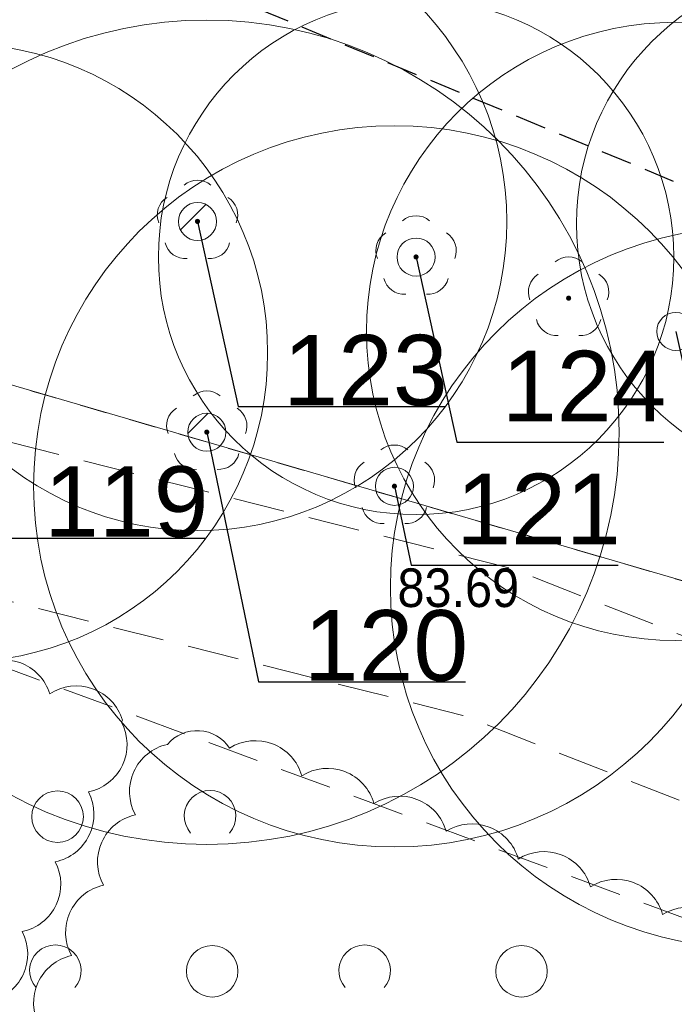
# Model space of a CAD drawing. Header units: metres. Extents: x 6540907 to 6541833, y 5893434 to 5894895.
# Tile 162 of 256: x 6541386 to 6541398, y 5893694 to 5893713. Entities that reach past the tile are written whole.
import ezdxf
from ezdxf import colors
from ezdxf.entities.mleader import LeaderData, LeaderLine
from ezdxf.enums import TextEntityAlignment as Align
from ezdxf.math import Vec2, Vec3

# ---------------------------------------------------------------- set-up
doc = ezdxf.new("R2010")
doc.units = ezdxf.units.M
doc.header["$MEASUREMENT"] = 0
for name, pattern in [('1.0_0.5', [1.5, 1, -0.5]), ('2', [0.9, 0.6, -0.3]), ('219-500', [0, 0]), ('egug-500', [1, 0.5, -0.5])]:
    doc.linetypes.add(name, pattern=pattern)
doc.layers.get('0').update_dxf_attribs({"color": 2, "linetype": 'CONTINUOUS', "lineweight": 5})
for name, color, linetype, lineweight in [('218-kontur użytku gruntowego', 251, 'CONTINUOUS', 9), ('219-działka ewidencyjna', 152, 'CONTINUOUS', 18), ('chodnik', 251, 'CONTINUOUS', 9), ('drzewo liściaste', 251, 'CONTINUOUS', 9), ('pikieta sztuczna', 251, 'CONTINUOUS', 9), ('pikieta sztuczna-Atr2', 251, 'CONTINUOUS', 9), ('z_g_TOPOLE_e3', 152, 'CONTINUOUS', 20), ('z_g_TOPOLE_out_E1', 12, 'CONTINUOUS', 20), ('z_i_drzewa_liściste_korony', 66, 'CONTINUOUS', 20), ('zadrzewienie  zakrzewienie', 252, 'CONTINUOUS', 15), ('Zakres', 252, 'CONTINUOUS', 15)]:
    doc.layers.add(name, color=color, linetype=linetype, lineweight=lineweight)
doc.layers.add('z_i_masywy_grupy', color=7, linetype='CONTINUOUS', lineweight=13, true_color=0x7f926c)
doc.styles.add('Opisowy', font='arial.ttf')
doc.styles.get("Standard").update_dxf_attribs({"font": 'Arial', "width": 0.75})

# ---------------------------------------------------------------- blocks, each defined once
blk = doc.blocks.new('OTZK1')
at = {"color": 0, "linetype": 'Continuous'}
blk.add_circle((0, 0), 0.5, dxfattribs=at)
blk = doc.blocks.new('OTZK2')
at = {"color": 0, "linetype": 'Continuous'}
blk.add_arc((0, 0), 0.5, 318.85, 221.162, dxfattribs=at)
blk = doc.blocks.new('OP021')
at = {"linetype": 'Continuous', "lineweight": 13}
h = blk.add_hatch(color=0, dxfattribs=at)
edge = h.paths.add_edge_path()
edge.add_arc((0, 0), 0.05, 0, 360)
at = {"color": 0, "linetype": 'Continuous', "lineweight": 13}
for centre, start, end in [((0, 0.4), 49.272, 130.728), ((-0.38, 0.124), 121.308, 202.548), ((0.38, 0.124), 337.452, 58.692), ((-0.235, -0.324), 193.221, 274.871), ((0.235, -0.324), 265.129, 346.779)]:
    blk.add_arc(centre, 0.4, start, end, dxfattribs=at)
blk = doc.blocks.new('PW01')
at = {"linetype": 'Continuous', "lineweight": 13}
h = blk.add_hatch(color=0, dxfattribs=at)
edge = h.paths.add_edge_path()
edge.add_arc((0, 0), 0.045, 0, 360)
blk = doc.blocks.new('_None')
blk = doc.blocks.new('punkt')
h = blk.add_hatch()
h.set_pattern_fill('ANSI32', color=256, scale=0.2)
h.set_pattern_definition([(45, (-4781848.87, -5644337.08), (-1.34703841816, 1.34703841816), []), (45, (-4781847.972, -5644337.08), (-1.34703841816, 1.34703841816), [])])
edge = h.paths.add_edge_path()
edge.add_arc((0, 0), 0.243, 0, 360)
blk.add_circle((0, 0), 0.243)

msp = doc.modelspace()

# ---------------------------------------------------------------- linework, layer by layer
at = {"layer": '218-kontur użytku gruntowego', "linetype": 'egug-500', "lineweight": 18, "flags": 128}
for points in [[(6541415.18, 5893697.223), (6541372.49, 5893709.683)], [(6541372.49, 5893709.683), (6541415.18, 5893697.223)]]:
    msp.add_lwpolyline(points, dxfattribs=at)
at = {"layer": '219-działka ewidencyjna', "linetype": '219-500', "lineweight": 18, "flags": 128}
msp.add_lwpolyline([(6541415.18, 5893697.223), (6541372.49, 5893709.683)], dxfattribs=at)
at = {"layer": 'chodnik', "linetype": '1.0_0.5', "lineweight": 18, "flags": 128}
msp.add_lwpolyline([(6541148.09, 5893710.203), (6541121.4, 5893696.703), (6541122.75, 5893694.813), (6541149.27, 5893707.443), (6541185.84, 5893721.063), (6541214.53, 5893724.553), (6541220.14, 5893724.063), (6541232.78, 5893720.543), (6541273.74, 5893698.723), (6541292.32, 5893691.733), (6541299.58, 5893690.083), (6541311.46, 5893689.823), (6541320.71, 5893691.523), (6541358.75, 5893703.013), (6541381.84, 5893702.763), (6541383.11, 5893702.283), (6541394.29, 5893699.463), (6541417.15, 5893690.503), (6541419.74, 5893688.413), (6541430.87, 5893678.663), (6541433.75, 5893676.303), (6541442.13, 5893664.703), (6541450.88, 5893651.853), (6541461.26, 5893638.503), (6541472.88, 5893627.113), (6541484.16, 5893618.953), (6541492.85, 5893614.033), (6541512, 5893607.153), (6541515.21, 5893606.553), (6541516.3, 5893609.153), (6541512.94, 5893609.993), (6541494.11, 5893616.773), (6541485.78, 5893621.473), (6541474.82, 5893629.413), (6541463.5, 5893640.503), (6541453.3, 5893653.613), (6541444.59, 5893666.423), (6541435.95, 5893678.383), (6541432.81, 5893680.953), (6541421.67, 5893690.713), (6541418.67, 5893693.123), (6541395.21, 5893702.323), (6541384.01, 5893705.143), (6541382.4, 5893705.763), (6541358.33, 5893706.013), (6541320.17, 5893694.503), (6541310.58, 5893692.443), (6541305.73, 5893692.423), (6541301.24, 5893692.623), (6541301.24, 5893692.623), (6541293.42, 5893694.873), (6541277.75, 5893700.703), (6541274.98, 5893701.483), (6541233.63, 5893723.153), (6541220.53, 5893727.123), (6541214.73, 5893727.193), (6541185.16, 5893724.013)], close=True, dxfattribs=at)
at = {"layer": 'z_g_TOPOLE_e3', "linetype": 'Continuous'}
for centre, radius in [((6541389.141, 5893709.051), 6), ((6541393.381, 5893708.361), 5), ((6541398.42, 5893706.918), 6)]:
    msp.add_circle(centre, radius, dxfattribs=at)
at = {"layer": 'z_g_TOPOLE_out_E1', "linetype": 'Continuous'}
for centre, radius in [((6541389.321, 5893704.961), 8), ((6541384.501, 5893706.501), 6), ((6541392.961, 5893703.911), 7), ((6541399.882, 5893701.948), 7)]:
    msp.add_circle(centre, radius, dxfattribs=at)
at = {"layer": 'z_i_drzewa_liściste_korony', "linetype": 'Continuous'}
msp.add_circle((6541401.491, 5893709.008), 5, dxfattribs=at)
at = {"layer": 'z_i_masywy_grupy', "linetype": 'Continuous'}
for points in [[(6541385.095, 5893693.913, 0.5), (6541385.738, 5893695.269, 0.5), (6541386.381, 5893696.624, 0.5), (6541387.023, 5893697.979, 0.5), (6541387.666, 5893699.335), (6541387.685, 5893699.374, 0.5), (6541386.274, 5893699.882, 0.5), (6541384.862, 5893700.391, 0.5)], [(6541412.164, 5893690.215, 0.5), (6541410.764, 5893690.754, 0.5), (6541409.364, 5893691.292, 0.5), (6541407.964, 5893691.831, 0.5), (6541406.564, 5893692.369, 0.5), (6541405.164, 5893692.908, 0.5), (6541403.764, 5893693.446, 0.5), (6541402.364, 5893693.985, 0.5), (6541400.964, 5893694.523, 0.5), (6541399.564, 5893695.062, 0.5), (6541398.164, 5893695.6, 0.5), (6541396.764, 5893696.139, 0.5), (6541395.364, 5893696.677, 0.5), (6541393.964, 5893697.216, 0.5), (6541392.564, 5893697.754, 0.5), (6541391.164, 5893698.293, 0.5), (6541389.764, 5893698.831, 0.5), (6541388.556, 5893698.901, 0.5), (6541387.936, 5893697.535, 0.5), (6541387.316, 5893696.169, 0.5), (6541386.696, 5893694.803, 0.5), (6541386.076, 5893693.438, 0.5), (6541385.457, 5893692.072, 0.5)]]:
    msp.add_lwpolyline(points, format="xyb", dxfattribs=at)
at = {"layer": 'zadrzewienie  zakrzewienie', "linetype": '1.0_0.5', "lineweight": 18, "flags": 128}
msp.add_lwpolyline([(6541318.34, 5893663.733), (6541365.21, 5893661.933), (6541400.25, 5893649.713), (6541416.54, 5893642.433), (6541431.06, 5893618.613), (6541451.77, 5893599.913), (6541474.69, 5893569.413), (6541515.21, 5893606.553), (6541506.98, 5893607.713), (6541490.01, 5893614.653), (6541473.59, 5893625.213), (6541460.36, 5893637.543), (6541433.18, 5893675.253), (6541416.44, 5893688.933), (6541382.33, 5893701.533), (6541358.84, 5893701.623), (6541325.63, 5893691.723), (6541325.63, 5893691.723)], close=True, dxfattribs=at)
at = {"layer": 'Zakres', "linetype": '2', "lineweight": 25, "flags": 128}
msp.add_lwpolyline([(6541682.61, 5893538.602), (6541557.28, 5893643.783), (6541380.44, 5893717.283), (6541307.38, 5893706.193), (6541211.66, 5893744.233), (6541170.76, 5893749.163), (6541137.92, 5893734.863), (6541058.11, 5893726.893), (6540997.5, 5893673.663), (6540930.81, 5893582.593)], dxfattribs=at)

# ---------------------------------------------------------------- block references
at = {"layer": 'drzewo liściaste', "linetype": 'Continuous', "lineweight": 18}
for p in [(6541389.14, 5893709.053), (6541389.14, 5893709.053), (6541389.14, 5893709.053), (6541393.38, 5893708.363), (6541393.38, 5893708.363), (6541393.38, 5893708.363), (6541396.34, 5893707.563), (6541396.34, 5893707.563), (6541396.34, 5893707.563), (6541389.32, 5893704.963), (6541389.32, 5893704.963), (6541389.32, 5893704.963), (6541392.96, 5893703.913), (6541392.96, 5893703.913), (6541392.96, 5893703.913)]:
    msp.add_blockref('OP021', p, dxfattribs=at)
at = {"layer": 'pikieta sztuczna', "linetype": 'Continuous', "lineweight": 13}
msp.add_blockref('PW01', (6541393.02, 5893701.343), dxfattribs=at)
at = {"layer": 'z_g_TOPOLE_e3', "linetype": 'Continuous', "xscale": 1.520278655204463, "yscale": 1.520278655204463, "zscale": 1.520278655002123}
for p in [(6541389.141, 5893709.051), (6541393.381, 5893708.361), (6541398.42, 5893706.918)]:
    msp.add_blockref('punkt', p, dxfattribs=at)
at = {"layer": 'z_g_TOPOLE_out_E1', "linetype": 'Continuous', "xscale": 1.520278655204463, "yscale": 1.520278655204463, "zscale": 1.520278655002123}
for p in [(6541389.321, 5893704.961), (6541392.961, 5893703.911)]:
    msp.add_blockref('punkt', p, dxfattribs=at)
at = {"layer": 'zadrzewienie  zakrzewienie', "linetype": 'Continuous', "lineweight": 18}
for name, p in [('OTZK2', (6541389.384, 5893697.51)), ('OTZK1', (6541386.426, 5893697.499)), ('OTZK2', (6541386.384, 5893694.51)), ('OTZK1', (6541389.426, 5893694.499)), ('OTZK2', (6541392.384, 5893694.51)), ('OTZK1', (6541395.426, 5893694.499))]:
    msp.add_blockref(name, p, dxfattribs=at)

# ---------------------------------------------------------------- texts
at = {"layer": 'pikieta sztuczna-Atr2', "width": 0.9}
msp.add_text('83.69', height=0.75, dxfattribs=at).set_placement((6541393.02, 5893701.343), align=Align.BOTTOM_LEFT)

# ---------------------------------------------------------------- leaders
at = {"layer": 'z_g_TOPOLE_e3', "linetype": 'Continuous'}
ml = msp.add_multileader_mtext('Standard', dxfattribs=at)
ml.set_content('123', color=256, style='Opisowy')
ml.set_leader_properties()
ml.set_arrow_properties(name='NONE')
ml.build(insert=Vec2(0, 0))
ml.multileader.update_dxf_attribs({"has_dogleg": 0, "text_left_attachment_type": 6, "text_right_attachment_type": 5, "text_top_attachment_type": 0, "text_bottom_attachment_type": 0, "dogleg_length": 1.914, "arrow_head_size": 7.005})
ctx = ml.context
ctx.base_point, ctx.char_height, ctx.arrow_head_size, ctx.landing_gap_size, ctx.plane_origin = Vec3(6541389.93, 5893705.458), 1.3683, 7.005, 0.876, Vec3(6541382.558, 5893701.074)
ctx.left_attachment, ctx.right_attachment, ctx.attachment_type = 6, 5, 2
notes = []
notes.append((ctx, [(1, (1, 1, 0), (6541386.889, 5893705.458), (1, 0), 3.041, [(0, [(6541389.141, 5893709.051), (6541389.93, 5893705.458), (6541389.93, 5893705.458), (6541389.93, 5893705.458), (6541389.93, 5893705.458), (6541389.93, 5893705.458), (6541389.93, 5893705.458), (6541389.93, 5893705.458), (6541389.93, 5893705.458), (6541389.93, 5893705.458), (6541389.93, 5893705.458), (6541389.93, 5893705.458), (6541389.93, 5893705.458), (6541389.93, 5893705.458), (6541389.93, 5893705.458), (6541389.93, 5893705.458), (6541389.93, 5893705.458), (6541389.93, 5893705.458), (6541389.93, 5893705.458), (6541389.93, 5893705.458), (6541389.93, 5893705.458), (6541389.93, 5893705.458), (6541389.93, 5893705.458), (6541389.93, 5893705.458), (6541389.93, 5893705.458), (6541389.93, 5893705.458), (6541389.93, 5893705.458), (6541389.93, 5893705.458), (6541389.93, 5893705.458), (6541389.93, 5893705.458), (6541389.93, 5893705.458), (6541389.93, 5893705.458), (6541389.93, 5893705.458), (6541389.93, 5893705.458), (6541389.93, 5893705.458), (6541389.93, 5893705.458), (6541389.93, 5893705.458), (6541389.93, 5893705.458), (6541389.93, 5893705.458), (6541389.93, 5893705.458), (6541389.93, 5893705.458), (6541389.93, 5893705.458), (6541389.93, 5893705.458), (6541389.93, 5893705.458), (6541389.93, 5893705.458), (6541389.93, 5893705.458), (6541389.93, 5893705.458), (6541389.93, 5893705.458), (6541389.93, 5893705.458), (6541389.93, 5893705.458), (6541389.93, 5893705.458), (6541389.93, 5893705.458), (6541389.93, 5893705.458), (6541389.93, 5893705.458), (6541389.93, 5893705.458), (6541389.93, 5893705.458), (6541389.93, 5893705.458), (6541389.93, 5893705.458), (6541389.93, 5893705.458), (6541389.93, 5893705.458), (6541389.93, 5893705.458), (6541389.93, 5893705.458), (6541389.93, 5893705.458), (6541389.93, 5893705.458), (6541389.93, 5893705.458), (6541389.93, 5893705.458), (6541389.93, 5893705.458), (6541389.93, 5893705.458), (6541389.93, 5893705.458), (6541389.93, 5893705.458), (6541389.93, 5893705.458), (6541389.93, 5893705.458), (6541389.93, 5893705.458), (6541389.93, 5893705.458), (6541389.93, 5893705.458), (6541389.93, 5893705.458), (6541389.93, 5893705.458), (6541389.93, 5893705.458), (6541389.93, 5893705.458), (6541389.93, 5893705.458), (6541389.93, 5893705.458), (6541389.93, 5893705.458), (6541389.93, 5893705.458), (6541389.93, 5893705.458), (6541389.93, 5893705.458), (6541389.93, 5893705.458), (6541389.93, 5893705.458), (6541389.93, 5893705.458), (6541389.93, 5893705.458), (6541389.93, 5893705.458), (6541389.93, 5893705.458), (6541389.93, 5893705.458), (6541389.93, 5893705.458), (6541389.93, 5893705.458), (6541389.93, 5893705.458), (6541389.93, 5893705.458), (6541389.93, 5893705.458), (6541389.93, 5893705.458), (6541389.93, 5893705.458), (6541389.93, 5893705.458), (6541389.93, 5893705.458), (6541389.93, 5893705.458), (6541389.93, 5893705.458), (6541389.93, 5893705.458), (6541389.93, 5893705.458), (6541389.93, 5893705.458), (6541389.93, 5893705.458), (6541389.93, 5893705.458), (6541389.93, 5893705.458), (6541389.93, 5893705.458), (6541389.93, 5893705.458), (6541389.93, 5893705.458), (6541389.93, 5893705.458), (6541389.93, 5893705.458), (6541389.93, 5893705.458), (6541389.93, 5893705.458), (6541389.93, 5893705.458), (6541389.93, 5893705.458), (6541389.93, 5893705.458), (6541389.93, 5893705.458), (6541389.93, 5893705.458), (6541389.93, 5893705.458), (6541389.93, 5893705.458), (6541389.93, 5893705.458), (6541389.93, 5893705.458), (6541389.93, 5893705.458), (6541389.93, 5893705.458), (6541389.93, 5893705.458)], 256, [])])]))
ctx.mtext.insert, ctx.mtext.flow_direction = Vec3(6541390.805, 5893706.851), 5
ml = msp.add_multileader_mtext('Standard', dxfattribs=at)
ml.set_content('124', color=256, style='Opisowy')
ml.set_leader_properties()
ml.set_arrow_properties(name='NONE')
ml.build(insert=Vec2(0, 0))
ml.multileader.update_dxf_attribs({"has_dogleg": 0, "text_left_attachment_type": 6, "text_right_attachment_type": 5, "text_top_attachment_type": 0, "text_bottom_attachment_type": 0, "dogleg_length": 1.914, "arrow_head_size": 7.005})
ctx = ml.context
ctx.base_point, ctx.char_height, ctx.arrow_head_size, ctx.landing_gap_size, ctx.plane_origin = Vec3(6541394.17, 5893704.768), 1.3683, 7.005, 0.876, Vec3(6541386.798, 5893700.384)
ctx.left_attachment, ctx.right_attachment, ctx.attachment_type = 6, 5, 2
notes.append((ctx, [(1, (1, 1, 0), (6541391.129, 5893704.768), (1, 0), 3.041, [(0, [(6541393.381, 5893708.361), (6541394.17, 5893704.768), (6541394.17, 5893704.768), (6541394.17, 5893704.768), (6541394.17, 5893704.768), (6541394.17, 5893704.768), (6541394.17, 5893704.768), (6541394.17, 5893704.768), (6541394.17, 5893704.768), (6541394.17, 5893704.768), (6541394.17, 5893704.768), (6541394.17, 5893704.768), (6541394.17, 5893704.768), (6541394.17, 5893704.768), (6541394.17, 5893704.768), (6541394.17, 5893704.768), (6541394.17, 5893704.768), (6541394.17, 5893704.768), (6541394.17, 5893704.768), (6541394.17, 5893704.768), (6541394.17, 5893704.768), (6541394.17, 5893704.768), (6541394.17, 5893704.768), (6541394.17, 5893704.768), (6541394.17, 5893704.768), (6541394.17, 5893704.768), (6541394.17, 5893704.768), (6541394.17, 5893704.768), (6541394.17, 5893704.768), (6541394.17, 5893704.768), (6541394.17, 5893704.768), (6541394.17, 5893704.768), (6541394.17, 5893704.768), (6541394.17, 5893704.768), (6541394.17, 5893704.768), (6541394.17, 5893704.768), (6541394.17, 5893704.768), (6541394.17, 5893704.768), (6541394.17, 5893704.768), (6541394.17, 5893704.768), (6541394.17, 5893704.768), (6541394.17, 5893704.768), (6541394.17, 5893704.768), (6541394.17, 5893704.768), (6541394.17, 5893704.768), (6541394.17, 5893704.768), (6541394.17, 5893704.768), (6541394.17, 5893704.768), (6541394.17, 5893704.768), (6541394.17, 5893704.768), (6541394.17, 5893704.768), (6541394.17, 5893704.768), (6541394.17, 5893704.768), (6541394.17, 5893704.768), (6541394.17, 5893704.768), (6541394.17, 5893704.768), (6541394.17, 5893704.768), (6541394.17, 5893704.768), (6541394.17, 5893704.768), (6541394.17, 5893704.768), (6541394.17, 5893704.768), (6541394.17, 5893704.768), (6541394.17, 5893704.768), (6541394.17, 5893704.768), (6541394.17, 5893704.768), (6541394.17, 5893704.768), (6541394.17, 5893704.768), (6541394.17, 5893704.768), (6541394.17, 5893704.768), (6541394.17, 5893704.768), (6541394.17, 5893704.768), (6541394.17, 5893704.768), (6541394.17, 5893704.768), (6541394.17, 5893704.768), (6541394.17, 5893704.768), (6541394.17, 5893704.768), (6541394.17, 5893704.768), (6541394.17, 5893704.768), (6541394.17, 5893704.768), (6541394.17, 5893704.768), (6541394.17, 5893704.768), (6541394.17, 5893704.768), (6541394.17, 5893704.768), (6541394.17, 5893704.768), (6541394.17, 5893704.768), (6541394.17, 5893704.768), (6541394.17, 5893704.768), (6541394.17, 5893704.768), (6541394.17, 5893704.768), (6541394.17, 5893704.768), (6541394.17, 5893704.768), (6541394.17, 5893704.768), (6541394.17, 5893704.768), (6541394.17, 5893704.768), (6541394.17, 5893704.768), (6541394.17, 5893704.768), (6541394.17, 5893704.768), (6541394.17, 5893704.768), (6541394.17, 5893704.768), (6541394.17, 5893704.768), (6541394.17, 5893704.768), (6541394.17, 5893704.768), (6541394.17, 5893704.768), (6541394.17, 5893704.768), (6541394.17, 5893704.768), (6541394.17, 5893704.768), (6541394.17, 5893704.768), (6541394.17, 5893704.768), (6541394.17, 5893704.768), (6541394.17, 5893704.768), (6541394.17, 5893704.768), (6541394.17, 5893704.768), (6541394.17, 5893704.768), (6541394.17, 5893704.768), (6541394.17, 5893704.768), (6541394.17, 5893704.768), (6541394.17, 5893704.768), (6541394.17, 5893704.768), (6541394.17, 5893704.768), (6541394.17, 5893704.768), (6541394.17, 5893704.768), (6541394.17, 5893704.768), (6541394.17, 5893704.768), (6541394.17, 5893704.768), (6541394.17, 5893704.768), (6541394.17, 5893704.768), (6541394.17, 5893704.768), (6541394.17, 5893704.768)], 256, [])])]))
ctx.mtext.insert, ctx.mtext.flow_direction = Vec3(6541395.045, 5893706.542), 5
ml = msp.add_multileader_mtext('Standard', dxfattribs=at)
ml.set_content('125', color=256, style='Opisowy')
ml.set_leader_properties()
ml.set_arrow_properties(name='NONE')
ml.build(insert=Vec2(0, 0))
ml.multileader.update_dxf_attribs({"has_dogleg": 0, "text_left_attachment_type": 6, "text_right_attachment_type": 5, "text_top_attachment_type": 0, "text_bottom_attachment_type": 0, "dogleg_length": 1.914, "arrow_head_size": 7.005})
ctx = ml.context
ctx.base_point, ctx.char_height, ctx.arrow_head_size, ctx.landing_gap_size, ctx.plane_origin = Vec3(6541399.209, 5893703.326), 1.3683, 7.005, 0.876, Vec3(6541391.837, 5893698.942)
ctx.left_attachment, ctx.right_attachment, ctx.attachment_type = 6, 5, 2
notes.append((ctx, [(1, (1, 1, 0), (6541396.168, 5893703.326), (1, 0), 3.041, [(0, [(6541398.42, 5893706.918), (6541399.209, 5893703.326), (6541399.209, 5893703.326), (6541399.209, 5893703.326), (6541399.209, 5893703.326), (6541399.209, 5893703.326), (6541399.209, 5893703.326), (6541399.209, 5893703.326), (6541399.209, 5893703.326), (6541399.209, 5893703.326), (6541399.209, 5893703.326), (6541399.209, 5893703.326), (6541399.209, 5893703.326), (6541399.209, 5893703.326), (6541399.209, 5893703.326), (6541399.209, 5893703.326), (6541399.209, 5893703.326), (6541399.209, 5893703.326), (6541399.209, 5893703.326), (6541399.209, 5893703.326), (6541399.209, 5893703.326), (6541399.209, 5893703.326), (6541399.209, 5893703.326), (6541399.209, 5893703.326), (6541399.209, 5893703.326), (6541399.209, 5893703.326), (6541399.209, 5893703.326), (6541399.209, 5893703.326), (6541399.209, 5893703.326), (6541399.209, 5893703.326), (6541399.209, 5893703.326), (6541399.209, 5893703.326), (6541399.209, 5893703.326), (6541399.209, 5893703.326), (6541399.209, 5893703.326), (6541399.209, 5893703.326), (6541399.209, 5893703.326), (6541399.209, 5893703.326), (6541399.209, 5893703.326), (6541399.209, 5893703.326), (6541399.209, 5893703.326), (6541399.209, 5893703.326), (6541399.209, 5893703.326), (6541399.209, 5893703.326), (6541399.209, 5893703.326), (6541399.209, 5893703.326), (6541399.209, 5893703.326), (6541399.209, 5893703.326), (6541399.209, 5893703.326), (6541399.209, 5893703.326), (6541399.209, 5893703.326), (6541399.209, 5893703.326), (6541399.209, 5893703.326), (6541399.209, 5893703.326), (6541399.209, 5893703.326), (6541399.209, 5893703.326), (6541399.209, 5893703.326), (6541399.209, 5893703.326), (6541399.209, 5893703.326), (6541399.209, 5893703.326), (6541399.209, 5893703.326), (6541399.209, 5893703.326), (6541399.209, 5893703.326), (6541399.209, 5893703.326), (6541399.209, 5893703.326), (6541399.209, 5893703.326), (6541399.209, 5893703.326), (6541399.209, 5893703.326), (6541399.209, 5893703.326), (6541399.209, 5893703.326), (6541399.209, 5893703.326), (6541399.209, 5893703.326), (6541399.209, 5893703.326), (6541399.209, 5893703.326), (6541399.209, 5893703.326), (6541399.209, 5893703.326), (6541399.209, 5893703.326), (6541399.209, 5893703.326), (6541399.209, 5893703.326), (6541399.209, 5893703.326), (6541399.209, 5893703.326), (6541399.209, 5893703.326), (6541399.209, 5893703.326), (6541399.209, 5893703.326), (6541399.209, 5893703.326), (6541399.209, 5893703.326), (6541399.209, 5893703.326), (6541399.209, 5893703.326), (6541399.209, 5893703.326), (6541399.209, 5893703.326), (6541399.209, 5893703.326), (6541399.209, 5893703.326), (6541399.209, 5893703.326), (6541399.209, 5893703.326), (6541399.209, 5893703.326), (6541399.209, 5893703.326), (6541399.209, 5893703.326), (6541399.209, 5893703.326), (6541399.209, 5893703.326), (6541399.209, 5893703.326), (6541399.209, 5893703.326), (6541399.209, 5893703.326), (6541399.209, 5893703.326), (6541399.209, 5893703.326), (6541399.209, 5893703.326), (6541399.209, 5893703.326), (6541399.209, 5893703.326), (6541399.209, 5893703.326), (6541399.209, 5893703.326), (6541399.209, 5893703.326), (6541399.209, 5893703.326), (6541399.209, 5893703.326), (6541399.209, 5893703.326), (6541399.209, 5893703.326), (6541399.209, 5893703.326), (6541399.209, 5893703.326), (6541399.209, 5893703.326), (6541399.209, 5893703.326), (6541399.209, 5893703.326), (6541399.209, 5893703.326), (6541399.209, 5893703.326), (6541399.209, 5893703.326), (6541399.209, 5893703.326), (6541399.209, 5893703.326), (6541399.209, 5893703.326), (6541399.209, 5893703.326), (6541399.209, 5893703.326), (6541399.209, 5893703.326)], 256, [])])]))
ctx.mtext.insert, ctx.mtext.flow_direction = Vec3(6541400.084, 5893704.718), 5
at = {"layer": 'z_g_TOPOLE_out_E1', "linetype": 'Continuous'}
ml = msp.add_multileader_mtext('Standard', dxfattribs=at)
ml.set_content('119', color=256, style='Opisowy')
ml.set_leader_properties()
ml.set_arrow_properties(name='NONE')
ml.build(insert=Vec2(0, 0))
ml.multileader.update_dxf_attribs({"has_dogleg": 0, "text_left_attachment_type": 6, "text_right_attachment_type": 5, "dogleg_length": 1.914, "arrow_head_size": 7.005})
ctx = ml.context
ctx.base_point, ctx.char_height, ctx.arrow_head_size, ctx.landing_gap_size, ctx.plane_origin = Vec3(6541385.29, 5893702.908), 1.3683, 7.005, 0.876, Vec3(6541377.918, 5893698.524)
ctx.left_attachment, ctx.right_attachment = 6, 5
notes.append((ctx, [(1, (1, 1, 0), (6541382.249, 5893702.908), (1, 0), 3.041, [(0, [(6541384.501, 5893706.501), (6541385.29, 5893702.908), (6541385.29, 5893702.908), (6541385.29, 5893702.908), (6541385.29, 5893702.908), (6541385.29, 5893702.908), (6541385.29, 5893702.908), (6541385.29, 5893702.908), (6541385.29, 5893702.908), (6541385.29, 5893702.908), (6541385.29, 5893702.908), (6541385.29, 5893702.908), (6541385.29, 5893702.908), (6541385.29, 5893702.908), (6541385.29, 5893702.908), (6541385.29, 5893702.908), (6541385.29, 5893702.908), (6541385.29, 5893702.908), (6541385.29, 5893702.908), (6541385.29, 5893702.908), (6541385.29, 5893702.908), (6541385.29, 5893702.908), (6541385.29, 5893702.908), (6541385.29, 5893702.908), (6541385.29, 5893702.908), (6541385.29, 5893702.908), (6541385.29, 5893702.908), (6541385.29, 5893702.908), (6541385.29, 5893702.908), (6541385.29, 5893702.908), (6541385.29, 5893702.908), (6541385.29, 5893702.908), (6541385.29, 5893702.908), (6541385.29, 5893702.908), (6541385.29, 5893702.908), (6541385.29, 5893702.908), (6541385.29, 5893702.908), (6541385.29, 5893702.908), (6541385.29, 5893702.908), (6541385.29, 5893702.908), (6541385.29, 5893702.908), (6541385.29, 5893702.908), (6541385.29, 5893702.908), (6541385.29, 5893702.908), (6541385.29, 5893702.908), (6541385.29, 5893702.908), (6541385.29, 5893702.908), (6541385.29, 5893702.908), (6541385.29, 5893702.908), (6541385.29, 5893702.908), (6541385.29, 5893702.908), (6541385.29, 5893702.908), (6541385.29, 5893702.908), (6541385.29, 5893702.908), (6541385.29, 5893702.908), (6541385.29, 5893702.908), (6541385.29, 5893702.908), (6541385.29, 5893702.908), (6541385.29, 5893702.908), (6541385.29, 5893702.908), (6541385.29, 5893702.908), (6541385.29, 5893702.908), (6541385.29, 5893702.908), (6541385.29, 5893702.908), (6541385.29, 5893702.908), (6541385.29, 5893702.908), (6541385.29, 5893702.908), (6541385.29, 5893702.908), (6541385.29, 5893702.908), (6541385.29, 5893702.908), (6541385.29, 5893702.908), (6541385.29, 5893702.908), (6541385.29, 5893702.908), (6541385.29, 5893702.908), (6541385.29, 5893702.908), (6541385.29, 5893702.908), (6541385.29, 5893702.908), (6541385.29, 5893702.908), (6541385.29, 5893702.908), (6541385.29, 5893702.908), (6541385.29, 5893702.908), (6541385.29, 5893702.908), (6541385.29, 5893702.908), (6541385.29, 5893702.908), (6541385.29, 5893702.908), (6541385.29, 5893702.908), (6541385.29, 5893702.908), (6541385.29, 5893702.908), (6541385.29, 5893702.908), (6541385.29, 5893702.908), (6541385.29, 5893702.908), (6541385.29, 5893702.908), (6541385.29, 5893702.908), (6541385.29, 5893702.908), (6541385.29, 5893702.908), (6541385.29, 5893702.908), (6541385.29, 5893702.908), (6541385.29, 5893702.908), (6541385.29, 5893702.908), (6541385.29, 5893702.908), (6541385.29, 5893702.908), (6541385.29, 5893702.908), (6541385.29, 5893702.908), (6541385.29, 5893702.908), (6541385.29, 5893702.908), (6541385.29, 5893702.908), (6541385.29, 5893702.908), (6541385.29, 5893702.908), (6541385.29, 5893702.908), (6541385.29, 5893702.908), (6541385.29, 5893702.908), (6541385.29, 5893702.908), (6541385.29, 5893702.908), (6541385.29, 5893702.908), (6541385.29, 5893702.908), (6541385.29, 5893702.908), (6541385.29, 5893702.908), (6541385.29, 5893702.908), (6541385.29, 5893702.908), (6541385.29, 5893702.908), (6541385.29, 5893702.908), (6541385.29, 5893702.908), (6541385.29, 5893702.908), (6541385.29, 5893702.908), (6541385.29, 5893702.908), (6541385.29, 5893702.908), (6541385.29, 5893702.908), (6541385.29, 5893702.908)], 256, [])])]))
ctx.mtext.insert, ctx.mtext.flow_direction = Vec3(6541386.165, 5893704.3), 5
ml = msp.add_multileader_mtext('Standard', dxfattribs=at)
ml.set_content('120', color=256, style='Opisowy')
ml.set_leader_properties()
ml.set_arrow_properties(name='NONE')
ml.build(insert=Vec2(0, 0))
ml.multileader.update_dxf_attribs({"has_dogleg": 0, "text_left_attachment_type": 6, "text_right_attachment_type": 5, "text_top_attachment_type": 0, "text_bottom_attachment_type": 0, "dogleg_length": 1.914, "arrow_head_size": 7.005})
ctx = ml.context
ctx.base_point, ctx.char_height, ctx.arrow_head_size, ctx.landing_gap_size, ctx.plane_origin = Vec3(6541390.326, 5893700.117), 1.3683, 7.005, 0.876, Vec3(6541382.738, 5893696.984)
ctx.left_attachment, ctx.right_attachment, ctx.attachment_type = 6, 5, 2
notes.append((ctx, [(1, (1, 1, 0), (6541387.285, 5893700.117), (1, 0), 3.041, [(0, [(6541389.321, 5893704.961), (6541390.326, 5893700.117), (6541390.326, 5893700.117), (6541390.326, 5893700.117), (6541390.326, 5893700.117), (6541390.326, 5893700.117), (6541390.326, 5893700.117), (6541390.326, 5893700.117), (6541390.326, 5893700.117), (6541390.326, 5893700.117), (6541390.326, 5893700.117), (6541390.326, 5893700.117), (6541390.326, 5893700.117), (6541390.326, 5893700.117), (6541390.326, 5893700.117), (6541390.326, 5893700.117), (6541390.326, 5893700.117), (6541390.326, 5893700.117), (6541390.326, 5893700.117), (6541390.326, 5893700.117), (6541390.326, 5893700.117), (6541390.326, 5893700.117), (6541390.326, 5893700.117), (6541390.326, 5893700.117), (6541390.326, 5893700.117), (6541390.326, 5893700.117), (6541390.326, 5893700.117), (6541390.326, 5893700.117), (6541390.326, 5893700.117), (6541390.326, 5893700.117), (6541390.326, 5893700.117), (6541390.326, 5893700.117), (6541390.326, 5893700.117), (6541390.326, 5893700.117), (6541390.326, 5893700.117), (6541390.326, 5893700.117), (6541390.326, 5893700.117), (6541390.326, 5893700.117), (6541390.326, 5893700.117), (6541390.326, 5893700.117), (6541390.326, 5893700.117), (6541390.326, 5893700.117), (6541390.326, 5893700.117), (6541390.326, 5893700.117), (6541390.326, 5893700.117), (6541390.326, 5893700.117), (6541390.326, 5893700.117), (6541390.326, 5893700.117), (6541390.326, 5893700.117), (6541390.326, 5893700.117), (6541390.326, 5893700.117), (6541390.326, 5893700.117), (6541390.326, 5893700.117), (6541390.326, 5893700.117), (6541390.326, 5893700.117), (6541390.326, 5893700.117), (6541390.326, 5893700.117), (6541390.326, 5893700.117), (6541390.326, 5893700.117), (6541390.326, 5893700.117), (6541390.326, 5893700.117), (6541390.326, 5893700.117), (6541390.326, 5893700.117), (6541390.326, 5893700.117), (6541390.326, 5893700.117), (6541390.326, 5893700.117), (6541390.326, 5893700.117), (6541390.326, 5893700.117), (6541390.326, 5893700.117), (6541390.326, 5893700.117), (6541390.326, 5893700.117), (6541390.326, 5893700.117), (6541390.326, 5893700.117), (6541390.326, 5893700.117), (6541390.326, 5893700.117), (6541390.326, 5893700.117), (6541390.326, 5893700.117), (6541390.326, 5893700.117), (6541390.326, 5893700.117), (6541390.326, 5893700.117), (6541390.326, 5893700.117), (6541390.326, 5893700.117), (6541390.326, 5893700.117), (6541390.326, 5893700.117), (6541390.326, 5893700.117), (6541390.326, 5893700.117), (6541390.326, 5893700.117), (6541390.326, 5893700.117), (6541390.326, 5893700.117), (6541390.326, 5893700.117), (6541390.326, 5893700.117), (6541390.326, 5893700.117), (6541390.326, 5893700.117), (6541390.326, 5893700.117), (6541390.326, 5893700.117), (6541390.326, 5893700.117), (6541390.326, 5893700.117), (6541390.326, 5893700.117), (6541390.326, 5893700.117), (6541390.326, 5893700.117), (6541390.326, 5893700.117), (6541390.326, 5893700.117), (6541390.326, 5893700.117), (6541390.326, 5893700.117), (6541390.326, 5893700.117), (6541390.326, 5893700.117), (6541390.326, 5893700.117), (6541390.326, 5893700.117), (6541390.326, 5893700.117), (6541390.326, 5893700.117), (6541390.326, 5893700.117), (6541390.326, 5893700.117), (6541390.326, 5893700.117), (6541390.326, 5893700.117), (6541390.326, 5893700.117), (6541390.326, 5893700.117), (6541390.326, 5893700.117), (6541390.326, 5893700.117), (6541390.326, 5893700.117), (6541390.326, 5893700.117), (6541390.326, 5893700.117), (6541390.326, 5893700.117), (6541390.326, 5893700.117), (6541390.326, 5893700.117), (6541390.326, 5893700.117), (6541390.326, 5893700.117), (6541390.326, 5893700.117), (6541390.326, 5893700.117)], 256, [])])]))
ctx.mtext.insert, ctx.mtext.flow_direction = Vec3(6541391.202, 5893701.508), 5
ml = msp.add_multileader_mtext('Standard', dxfattribs=at)
ml.set_content('121', color=256, style='Opisowy')
ml.set_leader_properties()
ml.set_arrow_properties(name='NONE')
ml.build(insert=Vec2(0, 0))
ml.multileader.update_dxf_attribs({"has_dogleg": 0, "text_left_attachment_type": 6, "text_right_attachment_type": 5, "text_top_attachment_type": 0, "text_bottom_attachment_type": 0, "dogleg_length": 1.914, "arrow_head_size": 7.005})
ctx = ml.context
ctx.base_point, ctx.char_height, ctx.arrow_head_size, ctx.landing_gap_size, ctx.plane_origin = Vec3(6541393.285, 5893702.383), 1.3683, 7.005, 0.876, Vec3(6541386.378, 5893695.934)
ctx.left_attachment, ctx.right_attachment, ctx.attachment_type = 6, 5, 2
notes.append((ctx, [(1, (1, 1, 0), (6541390.244, 5893702.383), (1, 0), 3.041, [(0, [(6541392.961, 5893703.911), (6541393.285, 5893702.383), (6541393.285, 5893702.383), (6541393.285, 5893702.383), (6541393.285, 5893702.383), (6541393.285, 5893702.383), (6541393.285, 5893702.383), (6541393.285, 5893702.383), (6541393.285, 5893702.383), (6541393.285, 5893702.383), (6541393.285, 5893702.383), (6541393.285, 5893702.383), (6541393.285, 5893702.383), (6541393.285, 5893702.383), (6541393.285, 5893702.383), (6541393.285, 5893702.383), (6541393.285, 5893702.383), (6541393.285, 5893702.383), (6541393.285, 5893702.383), (6541393.285, 5893702.383), (6541393.285, 5893702.383), (6541393.285, 5893702.383), (6541393.285, 5893702.383), (6541393.285, 5893702.383), (6541393.285, 5893702.383), (6541393.285, 5893702.383), (6541393.285, 5893702.383), (6541393.285, 5893702.383), (6541393.285, 5893702.383), (6541393.285, 5893702.383), (6541393.285, 5893702.383), (6541393.285, 5893702.383), (6541393.285, 5893702.383), (6541393.285, 5893702.383), (6541393.285, 5893702.383), (6541393.285, 5893702.383), (6541393.285, 5893702.383), (6541393.285, 5893702.383), (6541393.285, 5893702.383), (6541393.285, 5893702.383), (6541393.285, 5893702.383), (6541393.285, 5893702.383), (6541393.285, 5893702.383), (6541393.285, 5893702.383), (6541393.285, 5893702.383), (6541393.285, 5893702.383), (6541393.285, 5893702.383), (6541393.285, 5893702.383), (6541393.285, 5893702.383), (6541393.285, 5893702.383), (6541393.285, 5893702.383), (6541393.285, 5893702.383), (6541393.285, 5893702.383), (6541393.285, 5893702.383), (6541393.285, 5893702.383), (6541393.285, 5893702.383), (6541393.285, 5893702.383), (6541393.285, 5893702.383), (6541393.285, 5893702.383), (6541393.285, 5893702.383), (6541393.285, 5893702.383), (6541393.285, 5893702.383), (6541393.285, 5893702.383), (6541393.285, 5893702.383), (6541393.285, 5893702.383), (6541393.285, 5893702.383), (6541393.285, 5893702.383), (6541393.285, 5893702.383), (6541393.285, 5893702.383), (6541393.285, 5893702.383), (6541393.285, 5893702.383), (6541393.285, 5893702.383), (6541393.285, 5893702.383), (6541393.285, 5893702.383), (6541393.285, 5893702.383), (6541393.285, 5893702.383), (6541393.285, 5893702.383), (6541393.285, 5893702.383), (6541393.285, 5893702.383), (6541393.285, 5893702.383), (6541393.285, 5893702.383), (6541393.285, 5893702.383), (6541393.285, 5893702.383), (6541393.285, 5893702.383), (6541393.285, 5893702.383), (6541393.285, 5893702.383), (6541393.285, 5893702.383), (6541393.285, 5893702.383), (6541393.285, 5893702.383), (6541393.285, 5893702.383), (6541393.285, 5893702.383), (6541393.285, 5893702.383), (6541393.285, 5893702.383), (6541393.285, 5893702.383), (6541393.285, 5893702.383), (6541393.285, 5893702.383), (6541393.285, 5893702.383), (6541393.285, 5893702.383), (6541393.285, 5893702.383), (6541393.285, 5893702.383), (6541393.285, 5893702.383), (6541393.285, 5893702.383), (6541393.285, 5893702.383), (6541393.285, 5893702.383), (6541393.285, 5893702.383), (6541393.285, 5893702.383), (6541393.285, 5893702.383), (6541393.285, 5893702.383), (6541393.285, 5893702.383), (6541393.285, 5893702.383), (6541393.285, 5893702.383), (6541393.285, 5893702.383), (6541393.285, 5893702.383), (6541393.285, 5893702.383), (6541393.285, 5893702.383), (6541393.285, 5893702.383), (6541393.285, 5893702.383), (6541393.285, 5893702.383), (6541393.285, 5893702.383), (6541393.285, 5893702.383), (6541393.285, 5893702.383), (6541393.285, 5893702.383), (6541393.285, 5893702.383), (6541393.285, 5893702.383), (6541393.285, 5893702.383), (6541393.285, 5893702.383), (6541393.285, 5893702.383), (6541393.285, 5893702.383)], 256, [])])]))
ctx.mtext.insert, ctx.mtext.flow_direction = Vec3(6541394.161, 5893704.156), 5
ml = msp.add_multileader_mtext('Standard', dxfattribs=at)
ml.set_content('122', color=256, style='Opisowy')
ml.set_leader_properties()
ml.set_arrow_properties(name='NONE')
ml.build(insert=Vec2(0, 0))
ml.multileader.update_dxf_attribs({"has_dogleg": 0, "text_left_attachment_type": 6, "text_right_attachment_type": 5, "text_top_attachment_type": 0, "text_bottom_attachment_type": 0, "dogleg_length": 1.914, "arrow_head_size": 7.005})
ctx = ml.context
ctx.base_point, ctx.char_height, ctx.arrow_head_size, ctx.landing_gap_size, ctx.plane_origin = Vec3(6541400.671, 5893698.356), 1.3683, 7.005, 0.876, Vec3(6541393.3, 5893693.972)
ctx.left_attachment, ctx.right_attachment, ctx.attachment_type = 6, 5, 2
notes.append((ctx, [(1, (1, 1, 0), (6541397.631, 5893698.356), (1, 0), 3.041, [(0, [(6541399.882, 5893701.948), (6541400.671, 5893698.356), (6541400.671, 5893698.356), (6541400.671, 5893698.356), (6541400.671, 5893698.356), (6541400.671, 5893698.356), (6541400.671, 5893698.356), (6541400.671, 5893698.356), (6541400.671, 5893698.356), (6541400.671, 5893698.356), (6541400.671, 5893698.356), (6541400.671, 5893698.356), (6541400.671, 5893698.356), (6541400.671, 5893698.356), (6541400.671, 5893698.356), (6541400.671, 5893698.356), (6541400.671, 5893698.356), (6541400.671, 5893698.356), (6541400.671, 5893698.356), (6541400.671, 5893698.356), (6541400.671, 5893698.356), (6541400.671, 5893698.356), (6541400.671, 5893698.356), (6541400.671, 5893698.356), (6541400.671, 5893698.356), (6541400.671, 5893698.356), (6541400.671, 5893698.356), (6541400.671, 5893698.356), (6541400.671, 5893698.356), (6541400.671, 5893698.356), (6541400.671, 5893698.356), (6541400.671, 5893698.356), (6541400.671, 5893698.356), (6541400.671, 5893698.356), (6541400.671, 5893698.356), (6541400.671, 5893698.356), (6541400.671, 5893698.356), (6541400.671, 5893698.356), (6541400.671, 5893698.356), (6541400.671, 5893698.356), (6541400.671, 5893698.356), (6541400.671, 5893698.356), (6541400.671, 5893698.356), (6541400.671, 5893698.356), (6541400.671, 5893698.356), (6541400.671, 5893698.356), (6541400.671, 5893698.356), (6541400.671, 5893698.356), (6541400.671, 5893698.356), (6541400.671, 5893698.356), (6541400.671, 5893698.356), (6541400.671, 5893698.356), (6541400.671, 5893698.356), (6541400.671, 5893698.356), (6541400.671, 5893698.356), (6541400.671, 5893698.356), (6541400.671, 5893698.356), (6541400.671, 5893698.356), (6541400.671, 5893698.356), (6541400.671, 5893698.356), (6541400.671, 5893698.356), (6541400.671, 5893698.356), (6541400.671, 5893698.356), (6541400.671, 5893698.356), (6541400.671, 5893698.356), (6541400.671, 5893698.356), (6541400.671, 5893698.356), (6541400.671, 5893698.356), (6541400.671, 5893698.356), (6541400.671, 5893698.356), (6541400.671, 5893698.356), (6541400.671, 5893698.356), (6541400.671, 5893698.356), (6541400.671, 5893698.356), (6541400.671, 5893698.356), (6541400.671, 5893698.356), (6541400.671, 5893698.356), (6541400.671, 5893698.356), (6541400.671, 5893698.356), (6541400.671, 5893698.356), (6541400.671, 5893698.356), (6541400.671, 5893698.356), (6541400.671, 5893698.356), (6541400.671, 5893698.356), (6541400.671, 5893698.356), (6541400.671, 5893698.356), (6541400.671, 5893698.356), (6541400.671, 5893698.356), (6541400.671, 5893698.356), (6541400.671, 5893698.356), (6541400.671, 5893698.356), (6541400.671, 5893698.356), (6541400.671, 5893698.356), (6541400.671, 5893698.356), (6541400.671, 5893698.356), (6541400.671, 5893698.356), (6541400.671, 5893698.356), (6541400.671, 5893698.356), (6541400.671, 5893698.356), (6541400.671, 5893698.356), (6541400.671, 5893698.356), (6541400.671, 5893698.356), (6541400.671, 5893698.356), (6541400.671, 5893698.356), (6541400.671, 5893698.356), (6541400.671, 5893698.356), (6541400.671, 5893698.356), (6541400.671, 5893698.356), (6541400.671, 5893698.356), (6541400.671, 5893698.356), (6541400.671, 5893698.356), (6541400.671, 5893698.356), (6541400.671, 5893698.356), (6541400.671, 5893698.356), (6541400.671, 5893698.356), (6541400.671, 5893698.356), (6541400.671, 5893698.356), (6541400.671, 5893698.356), (6541400.671, 5893698.356), (6541400.671, 5893698.356), (6541400.671, 5893698.356), (6541400.671, 5893698.356), (6541400.671, 5893698.356), (6541400.671, 5893698.356), (6541400.671, 5893698.356), (6541400.671, 5893698.356), (6541400.671, 5893698.356), (6541400.671, 5893698.356), (6541400.671, 5893698.356), (6541400.671, 5893698.356)], 256, [])])]))
ctx.mtext.insert, ctx.mtext.flow_direction = Vec3(6541401.547, 5893700.129), 5
for ctx, leaders in notes:
    for number, flags, end, landing, length, lines in leaders:
        leader = LeaderData()
        leader.index, (leader.has_last_leader_line, leader.has_dogleg_vector, leader.attachment_direction) = number, flags
        leader.last_leader_point, leader.dogleg_vector, leader.dogleg_length = Vec3(end), Vec3(landing), length
        for number, points, colour, breaks in lines:
            line = LeaderLine()
            line.index, line.vertices, line.color, line.breaks = number, Vec3.list(points), colors.encode_raw_color(colour), breaks
            leader.lines.append(line)
        ctx.leaders.append(leader)

doc.saveas('drawing.dxf')
